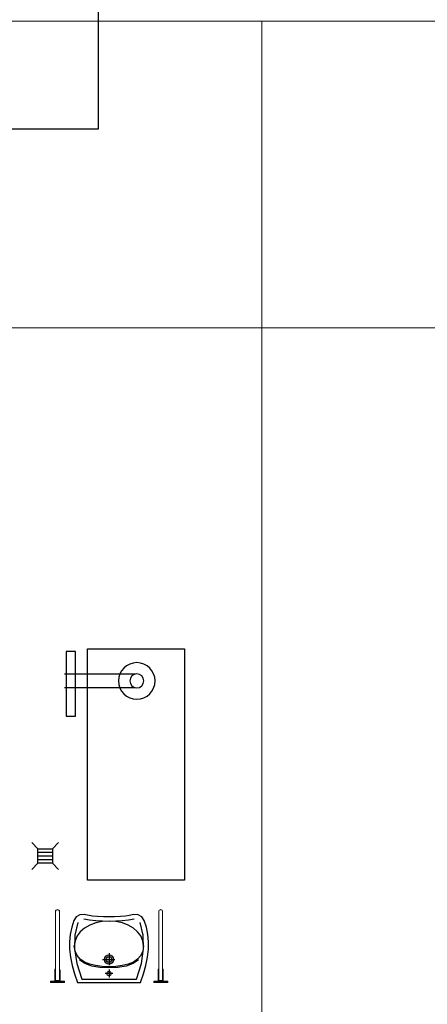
# Model space of a CAD drawing. Header units: metres. Extents: x 6502846 to 6512378, y 5892705 to 5896166.
# Tile 32 of 73: x 6503895.65 to 6503899, y 5894688.88 to 5894696.97. Entities that reach past the tile are written whole.
import ezdxf

# ---------------------------------------------------------------- set-up
doc = ezdxf.new("R2010")
doc.units = ezdxf.units.M
doc.header["$MEASUREMENT"] = 0
doc.linetypes.add('HIDDEN', pattern=[0.375, 0.25, -0.125])
doc.layers.get('0').update_dxf_attribs({"color": 2})
doc.layers.add('_tabelki_ramki_cienkie', color=251, linetype='Continuous', lineweight=5)
doc.layers.add('A_izol_term', color=190, linetype='Continuous')
doc.layers.add('A_wyposażenie_sanitarne', color=131, linetype='Continuous')

# ---------------------------------------------------------------- blocks, each defined once
blk = doc.blocks.new('umywalka_nova_top_niepelnospr')
for points in [[(0, -54.01), (4.6, -54.04), (9.42, -54.29), (13.64, -54.72), (16.46, -55.28), (20.4, -56.01), (23.99, -55.58), (26.93, -53.97), (28.88, -51.12), (30.72, -45.51), (31.92, -39.69), (32.47, -33.64), (32.39, -27.38), (31.68, -20.89), (30.35, -14.17), (28.39, -7.2), (25.81, 0), (0, 0), (-25.81, 0), (-28.39, -7.2), (-30.35, -14.17), (-31.68, -20.89), (-32.39, -27.38), (-32.47, -33.64), (-31.92, -39.69), (-30.72, -45.51), (-28.88, -51.12), (-26.93, -53.97), (-23.99, -55.58), (-20.4, -56.01), (-16.46, -55.28), (-13.64, -54.72), (-9.42, -54.29), (-4.6, -54.04), (0, -54.01)], [(0, -5.72), (0.68, -5.86), (1.24, -6.24), (1.61, -6.8), (1.75, -7.48), (1.61, -8.16), (1.24, -8.71), (0.68, -9.09), (0, -9.23), (-0.68, -9.09), (-1.24, -8.71), (-1.61, -8.16), (-1.75, -7.48), (-1.61, -6.8), (-1.24, -6.24), (-0.68, -5.86), (0, -5.72)], [(0, -15.26), (1.46, -15.56), (2.65, -16.36), (3.46, -17.56), (3.75, -19.01), (3.46, -20.47), (2.65, -21.66), (1.46, -22.47), (0, -22.76), (-1.46, -22.47), (-2.65, -21.66), (-3.46, -20.47), (-3.75, -19.01), (-3.46, -17.56), (-2.65, -16.36), (-1.46, -15.56), (0, -15.26)], [(0, -16.71), (0.89, -16.89), (1.63, -17.39), (2.12, -18.12), (2.3, -19.01), (2.12, -19.91), (1.63, -20.64), (0.89, -21.13), (0, -21.31), (-0.89, -21.13), (-1.63, -20.64), (-2.12, -19.91), (-2.3, -19.01), (-2.12, -18.12), (-1.63, -17.39), (-0.89, -16.89), (0, -16.71)]]:
    blk.add_lwpolyline(points, close=True)
for points in [[(25.67, -49.28), (28.14, -38.98), (28.45, -27.74), (26.59, -15.65), (22.51, -2.8), (0, -2.8), (-22.51, -2.8), (-26.59, -15.65), (-28.45, -27.74), (-28.14, -38.98), (-25.67, -49.28)], [(-28.45, -30.14), (-27.86, -25.83), (-26.17, -22.22), (-23.51, -19.26), (-20, -16.92), (-15.76, -15.17), (-10.92, -13.96), (-5.6, -13.26), (0.07, -13.04), (5.74, -13.26), (11.05, -13.96), (15.89, -15.17), (20.13, -16.92), (23.64, -19.26), (26.3, -22.22), (27.99, -25.83), (28.58, -30.14)], [(-24.26, -18.74), (-19.75, -15.71), (-14.01, -13.63), (-7.31, -12.42), (0.07, -12.04), (7.44, -12.42), (14.14, -13.63), (19.88, -15.71), (24.39, -18.74)], [(-28.45, -30.14), (-27.86, -34.42), (-26.18, -38.33), (-23.53, -41.81), (-20.04, -44.79), (-15.81, -47.22), (-10.99, -49.04), (-5.68, -50.17), (-0.02, -50.56), (5.66, -50.17), (10.98, -49.04), (15.83, -47.22), (20.09, -44.79), (23.61, -41.81), (26.29, -38.33), (27.99, -34.42), (28.58, -30.14)], [(20.64, -52.51), (15.94, -51.63), (10.86, -51.08), (5.51, -50.74), (0.02, -50.52), (-5.48, -50.74), (-10.83, -51.08), (-15.91, -51.63), (-20.61, -52.51)]]:
    blk.add_lwpolyline(points)
at = {"linetype": 'HIDDEN', "ltscale": 5}
for points in [[(-3.25, -7.48), (3.25, -7.48)], [(0, -10.73), (0, -4.22)], [(0, -24.26), (0, -13.76)], [(5.34, -19.01), (-5.34, -19.01)]]:
    blk.add_lwpolyline(points, dxfattribs=at)
at = {"const_width": 0.282}
for points in [[(-0.13, -20.35), (-0.13, -20.35)], [(-0.07, -21.39), (-0.07, -21.39)]]:
    blk.add_lwpolyline(points, dxfattribs=at)
blk = doc.blocks.new('poreczx1')
at = {"color": 0, "linetype": 'Continuous', "lineweight": 0}
for p, q in [((-4.75, 0), (-5.75, 0)), ((-5.75, 0), (-5.75, -0.95)), ((4.75, 0), (-4.75, 0)), ((5.75, 0), (4.75, 0)), ((5.75, 0), (5.75, -0.95)), ((-5.75, -0.95), (-4.75, -0.95)), ((-4.75, -1), (-5.75, -1)), ((-5.75, -1), (-5.75, -1.15)), ((-5.75, -1.15), (-4.75, -1.15)), ((-5.7, -0.95), (-5.7, -1)), ((-4.75, -0.95), (4.75, -0.95)), ((4.75, -1), (-4.75, -1)), ((-4.75, -1.15), (4.75, -1.15)), ((-2.15, -4.67), (-2.15, -1.15)), ((-2.15, -4.67), (-2.15, -6.8)), ((-2.15, -6.8), (-2.15, -10.21)), ((1.65, -1.65), (-1.65, -1.65)), ((-1.65, -4.67), (-1.65, -1.65)), ((-1.65, -6.8), (-1.65, -4.67)), ((-1.65, -10.21), (-1.65, -6.8)), ((-1.6, -11.08), (-1.6, -1.65)), ((1.6, -11.08), (1.6, -1.65)), ((1.65, -4.67), (1.65, -1.65)), ((1.65, -4.67), (1.65, -6.8)), ((1.65, -6.8), (1.65, -10.21)), ((2.15, -4.67), (2.15, -1.15)), ((2.15, -6.8), (2.15, -4.67)), ((2.15, -10.21), (2.15, -6.8)), ((4.75, -0.95), (5.75, -0.95)), ((5.75, -1), (4.75, -1)), ((4.75, -1.15), (5.75, -1.15)), ((5.7, -0.95), (5.7, -1)), ((5.75, -1), (5.75, -1.15)), ((-1.6, -11.08), (-1.6, -16.38)), ((1.6, -16.38), (1.6, -11.08)), ((-1.6, -47.13), (-1.6, -16.38)), ((1.6, -47.13), (1.6, -16.38)), ((-1.6, -58.76), (-1.6, -52.43)), ((1.6, -58.76), (1.6, -52.43)), ((-1.6, -58.76), (-1.6, -58.87)), ((1.6, -58.76), (1.6, -58.87))]:
    blk.add_line(p, q, dxfattribs=at)
for centre, major_axis, start_param, end_param in [((0, -6.11), (1.65, 0), 3.141593, 3.388402), ((0, -6.11), (1.65, 0), 6.036376, 6.283185), ((0, -10.21), (2.15, 0), 3.141593, 3.873074), ((0, -10.21), (-1.65, 0), 0, 0.246809), ((0, -10.21), (-1.65, 0), 2.894784, 3.141593), ((0, -10.21), (2.15, 0), 5.551704, 6.283185), ((0, -58.76), (1.6, 0), 3.141593, 6.283185), ((0, -58.76), (1.6, 0), 3.141593, 6.283185), ((0, -58.87), (1.6, 0), 3.141593, 6.283185)]:
    blk.add_ellipse(centre, major_axis=major_axis, ratio=0.707107, start_param=start_param, end_param=end_param, dxfattribs=at)
for points in [[(-1.6, -52.43), (-1.6, -52.25), (-1.6, -52.06), (-1.6, -51.66), (-1.6, -51.45), (-1.6, -51.01), (-1.6, -50.79), (-1.6, -50.33), (-1.6, -50.09), (-1.6, -49.61), (-1.6, -49.37), (-1.6, -48.87), (-1.6, -48.62), (-1.6, -48.11), (-1.6, -47.85), (-1.6, -47.44), (-1.6, -47.28), (-1.6, -47.13)], [(1.6, -47.13), (1.6, -47.39), (1.6, -47.65), (1.6, -48.16), (1.6, -48.42), (1.6, -48.92), (1.6, -49.17), (1.6, -49.66), (1.6, -49.91), (1.6, -50.38), (1.6, -50.61), (1.6, -51.06), (1.6, -51.28), (1.6, -51.7), (1.6, -51.9), (1.6, -52.21), (1.6, -52.32), (1.6, -52.43)]]:
    blk.add_open_spline(points, degree=3, knots=[0, 0, 0, 0, 7.753978, 7.753978, 15.501022, 15.501022, 23.248078, 23.248078, 30.995135, 30.995135, 38.742191, 38.742191, 46.489247, 46.489247, 54.236303, 54.236303, 58.880065, 58.880065, 58.880065, 58.880065], dxfattribs=at)
blk = doc.blocks.new('wózko wanna')
at = {"ltscale": 10}
for p, q in [((40.63, 169.32), (98.73, 169.32)), ((40.63, 158.12), (98.73, 158.12))]:
    blk.add_line(p, q, dxfattribs=at)
for points in [[(80, 190), (0, 190), (0, 0), (80, 0)], [(89.66, 134.9), (89.66, 187.92), (97.44, 187.92), (97.44, 134.9)]]:
    blk.add_lwpolyline(points, close=True, dxfattribs=at)
for radius in [15.02, 5.75]:
    blk.add_circle((39.31, 163.72), radius, dxfattribs=at)
blk = doc.blocks.new('kratka')
for p, q in [((-11326.12, -2457.73), (-11331.12, -2452.73)), ((-11323.12, -2469.73), (-11323.12, -2457.73)), ((-11320.12, -2469.73), (-11320.12, -2457.73)), ((-11317.12, -2469.73), (-11317.12, -2457.73)), ((-11314.12, -2457.73), (-11309.12, -2452.73)), ((-11326.12, -2469.73), (-11331.12, -2474.73)), ((-11314.12, -2469.73), (-11309.12, -2474.73))]:
    blk.add_line(p, q)
blk.add_lwpolyline([(-11314.12, -2457.73), (-11314.12, -2469.73), (-11326.12, -2469.73), (-11326.12, -2457.73)], close=True)

msp = doc.modelspace()

# ---------------------------------------------------------------- linework, layer by layer
at = {"layer": '_tabelki_ramki_cienkie'}
for points in [[(6503916.205, 5894696.9615), (6503826.8956, 5894696.9615)], [(6503897.6426, 5894696.9615), (6503897.6426, 5894684.2854)], [(6503916.205, 5894694.4391), (6503795.4374, 5894694.4391)]]:
    msp.add_lwpolyline(points, dxfattribs=at)
at = {"layer": 'A_izol_term'}
msp.add_lwpolyline([(6503896.2961, 5894701.034), (6503896.2961, 5894696.074), (6503888.2761, 5894696.074), (6503888.2761, 5894680.134), (6503911.8762, 5894680.134), (6503911.8762, 5894696.074), (6503907.8562, 5894696.074), (6503907.8562, 5894696.694)], dxfattribs=at)

# ---------------------------------------------------------------- block references
at = {"layer": 'A_wyposażenie_sanitarne', "yscale": 0.01, "zscale": 0.01}
for name, p, xscale, rotation in [('wózko wanna', (6503897.0078, 5894689.9015), -0.01, 359.9999999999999), ('kratka', (6503920.4977, 5894576.8992), 0.01, 270), ('poreczx1', (6503895.9616, 5894689.0596), -0.01, 180.0011044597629), ('poreczx1', (6503896.811, 5894689.0596), 0.01, 179.9990681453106), ('umywalka_nova_top_niepelnospr', (6503896.3863, 5894689.0596), 0.01, 179.9990681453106)]:
    msp.add_blockref(name, p, dxfattribs=dict(at, xscale=xscale, rotation=rotation))

doc.saveas('drawing.dxf')
